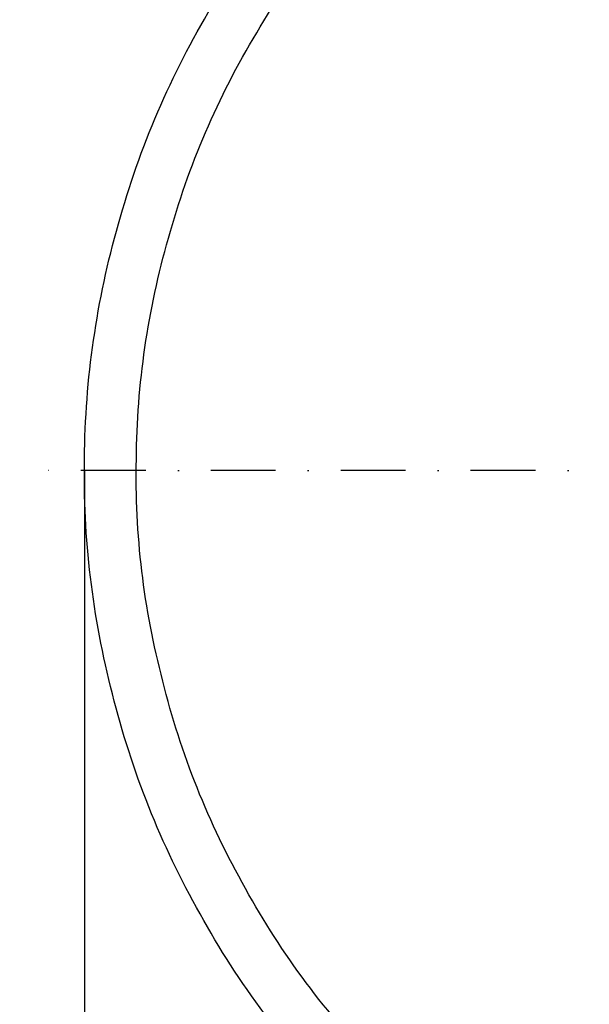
# Model space of a CAD drawing. Header units: millimetres. Extents: x -375 to 430, y -505 to 375.
# Tile 2 of 8: x -375 to -155, y -206 to 174. Entities that reach past the tile are written whole.
import ezdxf

# ---------------------------------------------------------------- set-up
doc = ezdxf.new("R2010")
doc.units = ezdxf.units.MM
doc.header["$LTSCALE"] = 5
doc.linetypes.add('ČERCHOVANÁX2', pattern=[2, 1, -0.5, 0, -0.5])
doc.layers.add('Kóty', color=2, linetype='Continuous')
doc.layers.add('Značka', color=7, linetype='Continuous')
doc.styles.get("Standard").update_dxf_attribs({"font": 'romand.shx', "height": 25})
doc.dimstyles.get("Standard").update_dxf_attribs({"dimtxt": 25, "dimasz": 30, "dimexe": 0.18, "dimexo": 0.0625, "dimgap": 12.5, "dimtad": 1, "dimdec": 0, "dimzin": 0, "dimdsep": 46, "dimtxsty": 'Standard', "dimcen": 0.09, "dimadec": 0, "dimazin": 0, "dimtfac": 1, "dimtdec": 0, "dimtofl": 0, "dimtmove": 0, "dimatfit": 3, "dimfxl": 1, "dimtolj": 1, "dimtzin": 0, "dimarcsym": 0})

# ---------------------------------------------------------------- blocks, each defined once
blk = doc.blocks.new('*D4')
at = {"layer": 'Defpoints', "color": 0, "transparency": 16777216}
for p in [(-350.05, 0), (350, -4.58), (350, -500.03)]:
    blk.add_point(p, dxfattribs=at)
at = {"layer": 'Kóty', "color": 0, "lineweight": -2, "transparency": 16777216}
for p, q in [((-350.05, -0.06), (-350.05, -500.21)), ((350, -4.64), (350, -500.21)), ((-320.05, -500.03), (320, -500.03))]:
    blk.add_line(p, q, dxfattribs=at)
at = {"layer": 'Kóty', "color": 0, "transparency": 16777216}
for points in [[(-320.05, -495.03), (-320.05, -505.03), (-350.05, -500.03)], [(320, -495.03), (320, -505.03), (350, -500.03)]]:
    blk.add_solid(points, dxfattribs=at)
at = {"layer": 'Kóty', "color": 0, "transparency": 16777216, "insert": (-0.03, -475.03), "char_height": 25, "attachment_point": 5}
blk.add_mtext('\\A1;700', dxfattribs=at)

msp = doc.modelspace()

# ---------------------------------------------------------------- linework, layer by layer
at = {"layer": 'Značka', "color": 6, "linetype": 'ČERCHOVANÁX2', "lineweight": 25, "ltscale": 5}
msp.add_line((375, 0), (-375, 0), dxfattribs=at)
at = {"layer": 'Značka', "color": 5}
for points in [[(-280.6, -209.504, -0.0344212), (-305.4, -171.017, -0.0344081), (-325.2, -129.751, -0.0344167), (-339.2, -86.154, -0.034422), (-347.7, -41.156, -0.0344239), (-350, 4.581, -0.0344186), (-346.5, 50.244, -0.0344066), (-336.9, 95.004, -0.0344079), (-321.7, 138.22, -0.0344215), (-300.8, 178.953, -0.0344123), (-275, 216.776, -0.0344159), (-244.2, 250.706, -0.0344112), (-209.5, 280.56, -0.0344102), (-171, 305.374, -0.0344135), (-129.8, 325.224, -0.0344133), (-86.2, 339.231, -0.0344178), (-41.2, 347.724, -0.0344147), (4.6, 349.97, -0.0344183), (50.2, 346.527, -0.0344185), (95, 336.859, -0.0344139), (138.2, 321.715, -0.0344122), (179, 300.792, -0.034421)], [(-236.4, -230.271, -0.0344207), (-264.5, -197.532, -0.0344091), (-287.9, -161.245, -0.0344122), (-306.6, -122.337, -0.0343888), (-319.8, -81.231, -0.0343928), (-327.9, -38.804, -0.034449), (-330, 4.32, -0.0344398), (-326.7, 47.373, -0.0344103), (-317.6, 89.575, -0.0344275), (-303.3, 130.322, -0.0344042), (-283.6, 168.727, -0.0344117), (-259.3, 204.389, -0.034409), (-230.3, 236.38, -0.0344094), (-197.5, 264.528, -0.0344108), (-161.2, 287.924, -0.0344214), (-122.3, 306.639, -0.0344114), (-81.2, 319.846, -0.034423), (-38.8, 327.854, -0.0344179), (4.3, 329.972, -0.0344171), (47.4, 326.726, -0.0344183), (89.6, 317.61, -0.0344109), (130.3, 303.332, -0.0344202), (168.7, 283.604, -0.0344124)]]:
    msp.add_lwpolyline(points, format="xyb", dxfattribs=at)

# ---------------------------------------------------------------- dimensions: what is measured, and where the dimension line sits
at = {"layer": 'Kóty'}
dim = msp.add_linear_dim(base=(350, -500.029), p1=(-350.054, 0), p2=(350, -4.581), dimstyle='Standard', dxfattribs=at)
dim.commit()
dim.dimension.update_dxf_attribs({"geometry": '*D4', "text_midpoint": (-0.027, -475.029)})

doc.saveas('drawing.dxf')
